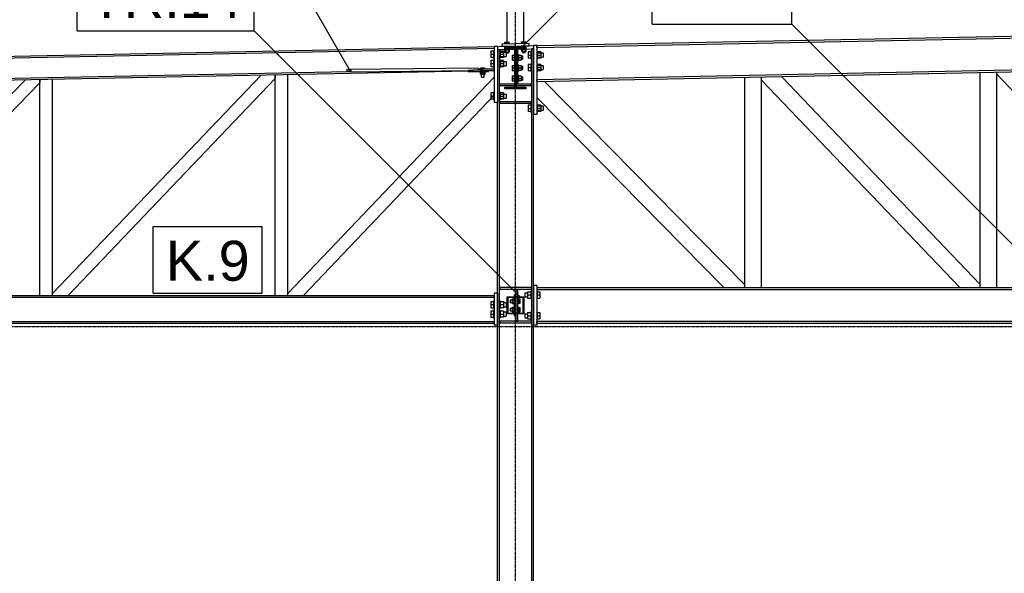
# Model space of a CAD drawing. Header units: millimetres. Extents: x 0 to 50000, y 0 to 29700.
# Tile 11 of 27: x 9253 to 13960, y 18230 to 20875. Entities that reach past the tile are written whole.
import ezdxf

# ---------------------------------------------------------------- set-up
doc = ezdxf.new("R2010")
doc.units = ezdxf.units.MM
doc.linetypes.add('DXK_LINE_DOT3', pattern=[5.9187, 2.979, -0.9799, 0.9799, -0.9799])
for name, color, linetype in [('TS_INNE_OBIEKTY', 7, 'Continuous'), ('TS_LINIE_WIDOCZNE', 7, 'Continuous'), ('TS_OPISY', 7, 'Continuous'), ('TS_OPISY_LINIE', 7, 'Continuous'), ('TS_OPISY_RAMKA', 7, 'Continuous'), ('TS_WYPELNIENIE', 7, 'Continuous')]:
    doc.layers.add(name, color=color, linetype=linetype)
doc.styles.add('Arial', font='ARIAL.TTF', dxfattribs={"height": 0.2})

# ---------------------------------------------------------------- blocks, each defined once
blk = doc.blocks.new('Part-305655447-3089 - 2968')
at = {"layer": 'TS_LINIE_WIDOCZNE', "color": 1, "linetype": 'Continuous'}
for p, q in [((13844.6, 19595.6), (13844.6, 20622.7)), ((13924.6, 19595.6), (13924.6, 20624.3))]:
    blk.add_line(p, q, dxfattribs=at)
blk = doc.blocks.new('Part-305655447-3039 - 2968')
at = {"layer": 'TS_LINIE_WIDOCZNE', "color": 1, "linetype": 'Continuous'}
for p, q in [((11537.6, 20732.5), (11547.1, 20732.7)), ((11547.1, 16069.6), (11547.1, 20732.7)), ((11708.6, 20736), (11699.1, 20735.8)), ((11699.1, 20735.8), (11699.1, 16069.6)), ((11708.6, 16069.6), (11708.6, 20736)), ((11537.6, 16069.6), (11537.6, 20480))]:
    blk.add_line(p, q, dxfattribs=at)
blk = doc.blocks.new('Part-305655447-3087 - 2968')
at = {"layer": 'TS_LINIE_WIDOCZNE', "color": 1, "linetype": 'Continuous'}
for p, q in [((11724.6, 20751.3), (17289.6, 20862.6)), ((11724.6, 20741.8), (17289.6, 20853.1)), ((11724.6, 20741.8), (11724.6, 20751.3)), ((11724.6, 20589.8), (17289.6, 20701.1)), ((11724.6, 20580.3), (17289.6, 20691.6)), ((11724.6, 20580.3), (11724.6, 20589.8))]:
    blk.add_line(p, q, dxfattribs=at)
blk = doc.blocks.new('Part-305655447-3103 - 2968')
at = {"layer": 'TS_LINIE_WIDOCZNE', "color": 1, "linetype": 'Continuous'}
for p, q in [((12719.6, 19595.6), (12719.6, 20600.2)), ((12799.6, 19595.6), (12799.6, 20601.8))]:
    blk.add_line(p, q, dxfattribs=at)
blk = doc.blocks.new('Part-305655447-3084 - 2968')
at = {"layer": 'TS_LINIE_WIDOCZNE', "color": 1, "linetype": 'Continuous'}
for p, q in [((5183.6, 20620.3), (11521.6, 20747)), ((8305, 20674.7), (11521.6, 20739)), ((8257.8, 20567.7), (11398.9, 20630.6)), ((8257.8, 20575.7), (10824.1, 20627.1)), ((11521.4, 20641), (11521.6, 20641))]:
    blk.add_line(p, q, dxfattribs=at)
blk = doc.blocks.new('Part-305655447-3477 - 2968')
at = {"layer": 'TS_LINIE_WIDOCZNE', "color": 1, "linetype": 'Continuous'}
for p, q in [((11548.1, 20561.3), (11548.1, 20569.3)), ((11548.1, 20569.3), (11620.3, 20569.3)), ((11633.9, 20569.3), (11698.1, 20569.3)), ((11698.1, 20561.3), (11698.1, 20569.3)), ((11548.1, 20561.3), (11620.3, 20561.3)), ((11625.9, 20561.3), (11698.1, 20561.3))]:
    blk.add_line(p, q, dxfattribs=at)
blk = doc.blocks.new('Part-305655447-3086 - 2968')
at = {"layer": 'TS_LINIE_WIDOCZNE', "color": 1, "linetype": 'Continuous'}
for p, q in [((6048, 19549.1), (11521.6, 19549.1)), ((6052.1, 19557.6), (11521.6, 19557.6)), ((8657.7, 19433.1), (11521.6, 19433.1)), ((8687.5, 19424.6), (11521.6, 19424.6))]:
    blk.add_line(p, q, dxfattribs=at)
blk = doc.blocks.new('Bolt-305655447-3487 - 2968')
at = {"layer": 'TS_INNE_OBIEKTY', "color": 1, "linetype": 'Continuous'}
for p, q in [((11617.3, 20709.3), (11617.3, 20679.3)), ((11617.3, 20709.3), (11620.3, 20709.3)), ((11633.9, 20709.3), (11636.9, 20709.3)), ((11636.9, 20709.3), (11636.9, 20679.3)), ((11607.3, 20706.3), (11617.3, 20706.3)), ((11607.3, 20706.3), (11607.3, 20682.3)), ((11607.3, 20694.3), (11617.3, 20694.3)), ((11607.3, 20682.3), (11617.3, 20682.3)), ((11617.3, 20679.3), (11620.3, 20679.3)), ((11633.9, 20679.3), (11636.9, 20679.3)), ((11636.9, 20706.3), (11649.9, 20706.3)), ((11636.9, 20694.3), (11649.9, 20694.3)), ((11649.9, 20682.3), (11636.9, 20682.3)), ((11649.9, 20706.3), (11649.9, 20682.3)), ((11649.9, 20702.3), (11657.3, 20702.3)), ((11649.9, 20686.3), (11657.3, 20686.3)), ((11657.3, 20702.3), (11657.3, 20686.3)), ((11607.3, 20656.3), (11617.3, 20656.3)), ((11607.3, 20656.3), (11607.3, 20632.3)), ((11607.3, 20644.3), (11617.3, 20644.3)), ((11607.3, 20632.3), (11617.3, 20632.3)), ((11617.3, 20659.3), (11617.3, 20629.3)), ((11617.3, 20659.3), (11620.3, 20659.3)), ((11617.3, 20629.3), (11620.3, 20629.3)), ((11633.9, 20659.3), (11636.9, 20659.3)), ((11633.9, 20629.3), (11636.9, 20629.3)), ((11636.9, 20659.3), (11636.9, 20629.3)), ((11636.9, 20656.3), (11649.9, 20656.3)), ((11636.9, 20644.3), (11649.9, 20644.3)), ((11649.9, 20632.3), (11636.9, 20632.3)), ((11649.9, 20656.3), (11649.9, 20632.3)), ((11649.9, 20652.3), (11657.3, 20652.3)), ((11649.9, 20636.3), (11657.3, 20636.3)), ((11657.3, 20652.3), (11657.3, 20636.3)), ((11607.3, 20606.3), (11617.3, 20606.3)), ((11607.3, 20606.3), (11607.3, 20582.3)), ((11607.3, 20594.3), (11617.3, 20594.3)), ((11607.3, 20582.3), (11617.3, 20582.3)), ((11617.3, 20609.3), (11617.3, 20579.3)), ((11617.3, 20609.3), (11620.3, 20609.3)), ((11617.3, 20579.3), (11620.3, 20579.3)), ((11633.9, 20609.3), (11636.9, 20609.3)), ((11633.9, 20579.3), (11636.9, 20579.3)), ((11636.9, 20609.3), (11636.9, 20579.3)), ((11636.9, 20606.3), (11649.9, 20606.3)), ((11636.9, 20594.3), (11649.9, 20594.3)), ((11649.9, 20582.3), (11636.9, 20582.3)), ((11649.9, 20606.3), (11649.9, 20582.3)), ((11649.9, 20602.3), (11657.3, 20602.3)), ((11649.9, 20586.3), (11657.3, 20586.3)), ((11657.3, 20602.3), (11657.3, 20586.3))]:
    blk.add_line(p, q, dxfattribs=at)
blk = doc.blocks.new('Part-305655447-3090 - 2968')
at = {"layer": 'TS_LINIE_WIDOCZNE', "color": 1, "linetype": 'Continuous'}
for p, q in [((12799.6, 20586.7), (12799.6, 20601.8)), ((13747.5, 19595.6), (12799.6, 20586.7)), ((13844.6, 19609.8), (12894.1, 20603.7)), ((13844.6, 19595.6), (13844.6, 19609.8))]:
    blk.add_line(p, q, dxfattribs=at)
blk = doc.blocks.new('Part-305655447-3091 - 2968')
at = {"layer": 'TS_LINIE_WIDOCZNE', "color": 1, "linetype": 'Continuous'}
for p, q in [((14881.4, 19595.6), (13924.6, 20615.2)), ((14977.4, 19595.6), (14010.4, 20626))]:
    blk.add_line(p, q, dxfattribs=at)
blk = doc.blocks.new('Bolt-305655447-3485 - 2968')
at = {"layer": 'TS_INNE_OBIEKTY', "color": 1, "linetype": 'Continuous'}
for p, q in [((11595.1, 20761.2), (11571.1, 20760.7)), ((11571.1, 20758.2), (11571.1, 20760.7)), ((11572.5, 20768.2), (11593.3, 20768.7)), ((11572.7, 20760.7), (11572.5, 20768.2)), ((11577.9, 20760.9), (11577.7, 20768.4)), ((11588.3, 20761.1), (11588.1, 20768.6)), ((11593.4, 20761.2), (11593.3, 20768.7)), ((11595.1, 20758.7), (11595.1, 20761.2)), ((11675, 20762.8), (11651, 20762.3)), ((11651.1, 20759.8), (11651, 20762.3)), ((11652.5, 20769.9), (11673.3, 20770.3)), ((11652.7, 20762.4), (11652.5, 20769.9)), ((11657.8, 20762.5), (11657.7, 20770)), ((11668.2, 20762.7), (11668.1, 20770.2)), ((11673.4, 20762.8), (11673.3, 20770.3)), ((11675.1, 20760.3), (11675, 20762.8)), ((11571.7, 20730.7), (11571.6, 20733.2)), ((11595.7, 20731.2), (11571.7, 20730.7)), ((11572.9, 20720.7), (11572.7, 20730.7)), ((11572.9, 20720.7), (11594.8, 20721.2)), ((11578, 20715.8), (11577.9, 20720.8)), ((11578, 20715.8), (11578.8, 20715.9)), ((11578.4, 20720.9), (11578.2, 20730.9)), ((11578.8, 20715.9), (11590, 20716.1)), ((11589.3, 20721.1), (11589.1, 20731.1)), ((11590, 20716.1), (11589.9, 20721.1)), ((11594.8, 20721.2), (11594.6, 20731.2)), ((11595.7, 20731.2), (11595.6, 20733.7)), ((11651.6, 20732.3), (11651.6, 20734.8)), ((11675.6, 20732.8), (11651.6, 20732.3)), ((11652.9, 20722.4), (11652.7, 20732.3)), ((11652.9, 20722.4), (11674.8, 20722.8)), ((11657.9, 20717.5), (11657.8, 20722.5)), ((11657.9, 20717.5), (11658.8, 20717.5)), ((11658.4, 20722.5), (11658.2, 20732.5)), ((11658.8, 20717.5), (11669.9, 20717.7)), ((11669.3, 20722.7), (11669.1, 20732.7)), ((11669.9, 20717.7), (11669.8, 20722.7)), ((11674.8, 20722.8), (11674.6, 20732.8)), ((11675.6, 20732.8), (11675.6, 20735.3))]:
    blk.add_line(p, q, dxfattribs=at)
blk = doc.blocks.new('Part-305655447-3104 - 2968')
at = {"layer": 'TS_LINIE_WIDOCZNE', "color": 1, "linetype": 'Continuous'}
for p, q in [((12719.6, 19607.7), (11760.8, 20581)), ((12619.2, 19595.6), (11724.6, 20503.7)), ((12719.6, 19595.6), (12719.6, 19607.7))]:
    blk.add_line(p, q, dxfattribs=at)
blk = doc.blocks.new('Part-305655447-3115 - 2968')
at = {"layer": 'TS_LINIE_WIDOCZNE', "color": 1, "linetype": 'Continuous'}
for p, q in [((10475, 19557.6), (10475, 20612.1)), ((10535, 19557.6), (10535, 20613.3))]:
    blk.add_line(p, q, dxfattribs=at)
blk = doc.blocks.new('Part-305655447-3116 - 2968')
at = {"layer": 'TS_LINIE_WIDOCZNE', "color": 1, "linetype": 'Continuous'}
for p, q in [((9350, 19557.6), (9350, 20589.6)), ((9410, 19557.6), (9410, 20590.8))]:
    blk.add_line(p, q, dxfattribs=at)
blk = doc.blocks.new('Bolt-305655447-3873 - 2968')
at = {"layer": 'TS_INNE_OBIEKTY', "color": 1, "linetype": 'Continuous'}
for p, q in [((11696.1, 19578.6), (11696.1, 19541.6)), ((11696.1, 19578.6), (11699.1, 19578.6)), ((11724.6, 19578.6), (11727.6, 19578.6)), ((11727.6, 19578.6), (11727.6, 19541.6)), ((11667.6, 19570.1), (11667.6, 19550.1)), ((11667.6, 19570.1), (11680.1, 19570.1)), ((11667.6, 19550.1), (11680.1, 19550.1)), ((11680.1, 19575.1), (11680.1, 19545.1)), ((11680.1, 19575.1), (11696.1, 19575.1)), ((11680.1, 19560.1), (11696.1, 19560.1)), ((11680.1, 19545.1), (11696.1, 19545.1)), ((11696.1, 19541.6), (11699.1, 19541.6)), ((11724.6, 19541.6), (11727.6, 19541.6)), ((11727.6, 19575.1), (11740.1, 19575.1)), ((11727.6, 19560.1), (11740.1, 19560.1)), ((11727.6, 19545.1), (11740.1, 19545.1)), ((11740.1, 19575.1), (11740.1, 19545.1)), ((11667.6, 19470.1), (11667.6, 19450.1)), ((11667.6, 19470.1), (11680.1, 19470.1)), ((11667.6, 19450.1), (11680.1, 19450.1)), ((11680.1, 19475.1), (11680.1, 19445.1)), ((11680.1, 19475.1), (11696.1, 19475.1)), ((11680.1, 19460.1), (11696.1, 19460.1)), ((11680.1, 19445.1), (11696.1, 19445.1)), ((11696.1, 19478.6), (11696.1, 19441.6)), ((11696.1, 19478.6), (11699.1, 19478.6)), ((11696.1, 19441.6), (11699.1, 19441.6)), ((11724.6, 19478.6), (11727.6, 19478.6)), ((11724.6, 19441.6), (11727.6, 19441.6)), ((11727.6, 19478.6), (11727.6, 19441.6)), ((11727.6, 19475.1), (11740.1, 19475.1)), ((11727.6, 19460.1), (11740.1, 19460.1)), ((11727.6, 19445.1), (11740.1, 19445.1)), ((11740.1, 19475.1), (11740.1, 19445.1))]:
    blk.add_line(p, q, dxfattribs=at)
blk = doc.blocks.new('Part-305655447-3877 - 2968')
at = {"layer": 'TS_LINIE_WIDOCZNE', "color": 1, "linetype": 'Continuous'}
for p, q in [((11698.1, 19434.6), (11548.1, 19434.6)), ((11548.1, 19434.6), (11548.1, 19424.6)), ((11698.1, 19424.6), (11548.1, 19424.6)), ((11698.1, 19434.6), (11698.1, 19424.6))]:
    blk.add_line(p, q, dxfattribs=at)
blk = doc.blocks.new('Part-305655447-3188 - 2968')
at = {"layer": 'TS_WYPELNIENIE', "linetype": 'Continuous'}
h = blk.add_hatch(dxfattribs=at)
h.set_pattern_fill('', color=256, scale=70, style=0, pattern_type=0)
h.set_pattern_definition([(45, (11583.1, 19550.06), (-157.15, 157.15), [])])
h.paths.add_polyline_path([(11663.1, 19550.1), (11583.1, 19550.1), (11583.1, 19470.1), (11663.1, 19470.1)])
h.paths.add_polyline_path([(11586.1, 19473.1), (11586.1, 19547.1), (11660.1, 19547.1), (11660.1, 19473.1)])
at = {"layer": 'TS_INNE_OBIEKTY', "color": 1, "linetype": 'Continuous'}
for p, q in [((11583.1, 19470.1), (11583.1, 19550.1)), ((11583.1, 19550.1), (11663.1, 19550.1)), ((11586.1, 19547.1), (11586.1, 19473.1)), ((11660.1, 19547.1), (11586.1, 19547.1)), ((11660.1, 19473.1), (11660.1, 19547.1)), ((11663.1, 19550.1), (11663.1, 19470.1)), ((11663.1, 19470.1), (11583.1, 19470.1)), ((11586.1, 19473.1), (11660.1, 19473.1))]:
    blk.add_line(p, q, dxfattribs=at)
blk = doc.blocks.new('Part-305655447-3189 - 2968')
at = {"layer": 'TS_WYPELNIENIE', "linetype": 'Continuous'}
h = blk.add_hatch(dxfattribs=at)
h.set_pattern_fill('', color=256, scale=70, style=0, pattern_type=0)
h.set_pattern_definition([(45, (11573.1, 20744.26), (-157.15, 157.15), [])])
h.paths.add_polyline_path([(11673.1, 20744.3), (11573.1, 20744.3), (11573.1, 20735.8), (11620.3, 20735.8), (11620.3, 20552.8), (11573.1, 20552.8), (11573.1, 20544.3), (11673.1, 20544.3), (11673.1, 20552.8), (11625.9, 20552.8), (11625.9, 20735.8), (11673.1, 20735.8)])
at = {"layer": 'TS_INNE_OBIEKTY', "color": 1, "linetype": 'Continuous'}
for p, q in [((11573.1, 20735.8), (11573.1, 20744.3)), ((11573.1, 20744.3), (11673.1, 20744.3)), ((11620.3, 20735.8), (11573.1, 20735.8)), ((11620.3, 20552.8), (11620.3, 20735.8)), ((11673.1, 20735.8), (11625.9, 20735.8)), ((11625.9, 20735.8), (11625.9, 20552.8)), ((11673.1, 20744.3), (11673.1, 20735.8)), ((11573.1, 20544.3), (11573.1, 20552.8)), ((11573.1, 20552.8), (11620.3, 20552.8)), ((11673.1, 20544.3), (11573.1, 20544.3)), ((11625.9, 20552.8), (11673.1, 20552.8)), ((11673.1, 20552.8), (11673.1, 20544.3))]:
    blk.add_line(p, q, dxfattribs=at)
blk = doc.blocks.new('Bolt-305655447-3450 - 2968')
at = {"layer": 'TS_INNE_OBIEKTY', "color": 1, "linetype": 'Continuous'}
for p, q in [((11597.6, 19536.1), (11597.6, 19535.3)), ((11597.6, 19536.1), (11606.6, 19536.1)), ((11597.6, 19535.3), (11597.6, 19524.9)), ((11606.6, 19541), (11606.6, 19519.1)), ((11606.6, 19541), (11616.6, 19541)), ((11606.6, 19535.5), (11616.6, 19535.5)), ((11616.6, 19542.1), (11616.6, 19518.1)), ((11616.6, 19542.1), (11619.1, 19542.1)), ((11635.1, 19542.1), (11637.6, 19542.1)), ((11637.6, 19542.1), (11637.6, 19518.1)), ((11637.6, 19540.5), (11645.1, 19540.5)), ((11637.6, 19535.3), (11645.1, 19535.3)), ((11645.1, 19519.7), (11645.1, 19540.5)), ((11597.6, 19524.1), (11597.6, 19524.9)), ((11597.6, 19524.1), (11606.6, 19524.1)), ((11597.6, 19496.1), (11597.6, 19495.3)), ((11597.6, 19496.1), (11606.6, 19496.1)), ((11597.6, 19495.3), (11597.6, 19484.9)), ((11597.6, 19484.1), (11597.6, 19484.9)), ((11606.6, 19524.6), (11616.6, 19524.6)), ((11606.6, 19519.1), (11616.6, 19519.1)), ((11606.6, 19501), (11606.6, 19479.1)), ((11606.6, 19501), (11616.6, 19501)), ((11606.6, 19495.5), (11616.6, 19495.5)), ((11606.6, 19484.6), (11616.6, 19484.6)), ((11616.6, 19518.1), (11619.1, 19518.1)), ((11616.6, 19502.1), (11616.6, 19478.1)), ((11616.6, 19502.1), (11619.1, 19502.1)), ((11635.1, 19518.1), (11637.6, 19518.1)), ((11635.1, 19502.1), (11637.6, 19502.1)), ((11637.6, 19524.9), (11645.1, 19524.9)), ((11637.6, 19519.7), (11645.1, 19519.7)), ((11637.6, 19502.1), (11637.6, 19478.1)), ((11637.6, 19500.5), (11645.1, 19500.5)), ((11637.6, 19495.3), (11645.1, 19495.3)), ((11637.6, 19484.9), (11645.1, 19484.9)), ((11645.1, 19479.7), (11645.1, 19500.5)), ((11597.6, 19484.1), (11606.6, 19484.1)), ((11606.6, 19479.1), (11616.6, 19479.1)), ((11616.6, 19478.1), (11619.1, 19478.1)), ((11635.1, 19478.1), (11637.6, 19478.1)), ((11637.6, 19479.7), (11645.1, 19479.7))]:
    blk.add_line(p, q, dxfattribs=at)
blk = doc.blocks.new('Part-305655447-3448 - 2968')
at = {"layer": 'TS_LINIE_WIDOCZNE', "color": 1, "linetype": 'Continuous'}
for p, q in [((11627.1, 19560.1), (11627.1, 19585.1)), ((11627.1, 19585.1), (11635.1, 19585.1)), ((11635.1, 19550.1), (11635.1, 19585.1)), ((11635.1, 19473.1), (11635.1, 19547.1)), ((11627.1, 19435.1), (11627.1, 19460.1)), ((11635.1, 19435.1), (11635.1, 19470.1)), ((11627.1, 19435.1), (11635.1, 19435.1))]:
    blk.add_line(p, q, dxfattribs=at)
blk = doc.blocks.new('Part-305655447-3304 - 2968')
at = {"layer": 'TS_LINIE_WIDOCZNE', "color": 1, "linetype": 'Continuous'}
for p, q in [((9410, 19565.9), (10407.3, 20610.7)), ((10475, 20594.8), (9485, 19557.6)), ((10475, 20612.1), (10475, 20594.8)), ((9410, 19557.6), (9410, 19565.9))]:
    blk.add_line(p, q, dxfattribs=at)
blk = doc.blocks.new('Part-305655447-3305 - 2968')
at = {"layer": 'TS_LINIE_WIDOCZNE', "color": 1, "linetype": 'Continuous'}
for p, q in [((8285, 19564.9), (9280.8, 20588.2)), ((9350, 20573.3), (8361.6, 19557.6)), ((9350, 20589.6), (9350, 20573.3)), ((8285, 19557.6), (8285, 19564.9))]:
    blk.add_line(p, q, dxfattribs=at)
blk = doc.blocks.new('Part-305655447-3306 - 2968')
at = {"layer": 'TS_LINIE_WIDOCZNE', "color": 1, "linetype": 'Continuous'}
for p, q in [((10535, 19566), (11521.6, 20600.8)), ((10609.9, 19557.6), (11521.6, 20513.8)), ((10535, 19557.6), (10535, 19566))]:
    blk.add_line(p, q, dxfattribs=at)
blk = doc.blocks.new('Part-305655447-3430 - 2968')
at = {"layer": 'TS_LINIE_WIDOCZNE', "color": 1, "linetype": 'Continuous'}
for p, q in [((11724.6, 20751.3), (11708.6, 20751.3)), ((11708.6, 20751.3), (11708.6, 20421.3)), ((11724.6, 20751.3), (11724.6, 20421.3)), ((11724.6, 20421.3), (11708.6, 20421.3))]:
    blk.add_line(p, q, dxfattribs=at)
blk = doc.blocks.new('Bolt-305655447-3438 - 2968')
at = {"layer": 'TS_INNE_OBIEKTY', "color": 1, "linetype": 'Continuous'}
for p, q in [((11518.6, 19532.1), (11518.6, 19495.1)), ((11518.6, 19532.1), (11521.6, 19532.1)), ((11547.1, 19532.1), (11550.1, 19532.1)), ((11550.1, 19532.1), (11550.1, 19495.1)), ((11506.1, 19528.6), (11518.6, 19528.6)), ((11506.1, 19528.6), (11506.1, 19498.6)), ((11506.1, 19513.6), (11518.6, 19513.6)), ((11506.1, 19498.6), (11518.6, 19498.6)), ((11518.6, 19495.1), (11521.6, 19495.1)), ((11518.6, 19487.1), (11518.6, 19450.1)), ((11518.6, 19487.1), (11521.6, 19487.1)), ((11547.1, 19495.1), (11550.1, 19495.1)), ((11547.1, 19487.1), (11550.1, 19487.1)), ((11550.1, 19528.6), (11566.1, 19528.6)), ((11550.1, 19513.6), (11566.1, 19513.6)), ((11566.1, 19498.6), (11550.1, 19498.6)), ((11550.1, 19487.1), (11550.1, 19450.1)), ((11566.1, 19528.6), (11566.1, 19498.6)), ((11566.1, 19523.6), (11578.6, 19523.6)), ((11566.1, 19503.6), (11578.6, 19503.6)), ((11578.6, 19523.6), (11578.6, 19503.6)), ((11506.1, 19483.6), (11518.6, 19483.6)), ((11506.1, 19483.6), (11506.1, 19453.6)), ((11506.1, 19468.6), (11518.6, 19468.6)), ((11506.1, 19453.6), (11518.6, 19453.6)), ((11518.6, 19450.1), (11521.6, 19450.1)), ((11547.1, 19450.1), (11550.1, 19450.1)), ((11550.1, 19483.6), (11566.1, 19483.6)), ((11550.1, 19468.6), (11566.1, 19468.6)), ((11566.1, 19453.6), (11550.1, 19453.6)), ((11566.1, 19483.6), (11566.1, 19453.6)), ((11566.1, 19478.6), (11578.6, 19478.6)), ((11566.1, 19458.6), (11578.6, 19458.6)), ((11578.6, 19478.6), (11578.6, 19458.6))]:
    blk.add_line(p, q, dxfattribs=at)
blk = doc.blocks.new('Part-305655447-3317 - 2968')
at = {"layer": 'TS_WYPELNIENIE', "linetype": 'Continuous'}
h = blk.add_hatch(dxfattribs=at)
h.set_pattern_fill('', color=256, scale=70, style=0, pattern_type=0)
h.set_pattern_definition([(45, (10833.74, 20636.72), (-157.15, 157.15), [])])
h.paths.add_polyline_path([(10836.7, 20632.5), (10833.7, 20636.7), (10826.7, 20638.4), (10819.8, 20636.5), (10817, 20632.2), (10820, 20628), (10827, 20626.4), (10833.9, 20628.2)])
at = {"layer": 'TS_INNE_OBIEKTY', "color": 1, "linetype": 'Continuous'}
for p, q in [((10817, 20632.2), (10819.8, 20636.5)), ((10820, 20628), (10817, 20632.2)), ((10819.8, 20636.5), (10826.7, 20638.4)), ((10827, 20626.4), (10820, 20628)), ((10826.7, 20638.4), (10833.7, 20636.7)), ((10833.9, 20628.2), (10827, 20626.4)), ((10833.7, 20636.7), (10836.7, 20632.5)), ((10836.7, 20632.5), (10833.9, 20628.2))]:
    blk.add_line(p, q, dxfattribs=at)
at = {"layer": 'TS_LINIE_WIDOCZNE', "color": 1, "linetype": 'Continuous'}
for p, q in [((10826.7, 20638.4), (11442.6, 20645.4)), ((10827, 20626.4), (11417.2, 20633.1)), ((11445.2, 20643.7), (11442.6, 20645.4)), ((11442.9, 20633.5), (11445.3, 20635.2)), ((11446.3, 20639.5), (11445.2, 20643.7)), ((11445.3, 20635.2), (11446.3, 20639.5))]:
    blk.add_line(p, q, dxfattribs=at)
blk = doc.blocks.new('Part-305655447-3440 - 2968')
at = {"layer": 'TS_LINIE_WIDOCZNE', "color": 1, "linetype": 'Continuous'}
for p, q in [((11537.6, 20747), (11521.6, 20747)), ((11521.6, 20747), (11521.6, 20480)), ((11537.6, 20747), (11537.6, 20480)), ((11537.6, 20480), (11521.6, 20480))]:
    blk.add_line(p, q, dxfattribs=at)
blk = doc.blocks.new('Part-305655447-3383 - 2968')
at = {"layer": 'TS_LINIE_WIDOCZNE', "color": 1, "linetype": 'Continuous'}
for p, q in [((11583.1, 20758.5), (11583.1, 21399.6)), ((11663.1, 20760.1), (11663.1, 21399.6))]:
    blk.add_line(p, q, dxfattribs=at)
blk = doc.blocks.new('Bolt-305655447-3433 - 2968')
at = {"layer": 'TS_INNE_OBIEKTY', "color": 1, "linetype": 'Continuous'}
for p, q in [((11696.1, 20721.3), (11683.6, 20721.3)), ((11683.6, 20721.3), (11683.6, 20691.3)), ((11696.1, 20724.8), (11696.1, 20687.8)), ((11696.1, 20724.8), (11699.1, 20724.8)), ((11696.1, 20716.3), (11699.1, 20716.3)), ((11724.6, 20724.8), (11727.6, 20724.8)), ((11724.6, 20716.3), (11756.1, 20716.3)), ((11727.6, 20724.8), (11727.6, 20687.8)), ((11743.6, 20721.3), (11727.6, 20721.3)), ((11743.6, 20721.3), (11743.6, 20691.3)), ((11756.1, 20716.3), (11756.1, 20696.3)), ((11683.6, 20706.3), (11696.1, 20706.3)), ((11696.1, 20691.3), (11683.6, 20691.3)), ((11696.1, 20661.3), (11683.6, 20661.3)), ((11683.6, 20661.3), (11683.6, 20631.3)), ((11696.1, 20696.3), (11699.1, 20696.3)), ((11696.1, 20687.8), (11699.1, 20687.8)), ((11696.1, 20664.8), (11696.1, 20627.8)), ((11696.1, 20664.8), (11699.1, 20664.8)), ((11724.6, 20696.3), (11756.1, 20696.3)), ((11724.6, 20687.8), (11727.6, 20687.8)), ((11724.6, 20664.8), (11727.6, 20664.8)), ((11727.6, 20706.3), (11743.6, 20706.3)), ((11743.6, 20691.3), (11727.6, 20691.3)), ((11727.6, 20664.8), (11727.6, 20627.8)), ((11743.6, 20661.3), (11727.6, 20661.3)), ((11743.6, 20661.3), (11743.6, 20631.3)), ((11683.6, 20646.3), (11696.1, 20646.3)), ((11696.1, 20631.3), (11683.6, 20631.3)), ((11696.1, 20656.3), (11699.1, 20656.3)), ((11696.1, 20636.3), (11699.1, 20636.3)), ((11696.1, 20627.8), (11699.1, 20627.8)), ((11724.6, 20656.3), (11756.1, 20656.3)), ((11724.6, 20636.3), (11756.1, 20636.3)), ((11724.6, 20627.8), (11727.6, 20627.8)), ((11727.6, 20646.3), (11743.6, 20646.3)), ((11743.6, 20631.3), (11727.6, 20631.3)), ((11756.1, 20656.3), (11756.1, 20636.3)), ((11696.1, 20466.3), (11683.6, 20466.3)), ((11683.6, 20466.3), (11683.6, 20436.3)), ((11683.6, 20451.3), (11696.1, 20451.3)), ((11696.1, 20436.3), (11683.6, 20436.3)), ((11696.1, 20469.8), (11696.1, 20432.8)), ((11699.1, 20469.8), (11696.1, 20469.8)), ((11696.1, 20461.3), (11699.1, 20461.3)), ((11696.1, 20441.3), (11699.1, 20441.3)), ((11696.1, 20432.8), (11699.1, 20432.8)), ((11727.6, 20469.8), (11724.6, 20469.8)), ((11756.1, 20461.3), (11724.6, 20461.3)), ((11756.1, 20441.3), (11724.6, 20441.3)), ((11727.6, 20432.8), (11724.6, 20432.8)), ((11727.6, 20469.8), (11727.6, 20432.8)), ((11743.6, 20466.3), (11727.6, 20466.3)), ((11743.6, 20451.3), (11727.6, 20451.3)), ((11743.6, 20436.3), (11727.6, 20436.3)), ((11743.6, 20466.3), (11743.6, 20436.3)), ((11756.1, 20461.3), (11756.1, 20441.3))]:
    blk.add_line(p, q, dxfattribs=at)
blk = doc.blocks.new('Part-305655447-3435 - 2968')
at = {"layer": 'TS_LINIE_WIDOCZNE', "color": 1, "linetype": 'Continuous'}
for p, q in [((11537.6, 19567.6), (11521.6, 19567.6)), ((11521.6, 19567.6), (11521.6, 19414.6)), ((11537.6, 19567.6), (11537.6, 19414.6)), ((11537.6, 19414.6), (11521.6, 19414.6))]:
    blk.add_line(p, q, dxfattribs=at)
blk = doc.blocks.new('Bolt-305655447-3443 - 2968')
at = {"layer": 'TS_INNE_OBIEKTY', "color": 1, "linetype": 'Continuous'}
for p, q in [((11518.6, 20725), (11506.1, 20725)), ((11506.1, 20725), (11506.1, 20695)), ((11506.1, 20710), (11518.6, 20710)), ((11518.6, 20728.5), (11518.6, 20691.5)), ((11518.6, 20728.5), (11521.6, 20728.5)), ((11518.6, 20720), (11521.6, 20720)), ((11547.1, 20728.5), (11550.1, 20728.5)), ((11547.1, 20720), (11578.6, 20720)), ((11550.1, 20728.5), (11550.1, 20691.5)), ((11566.1, 20725), (11550.1, 20725)), ((11550.1, 20710), (11566.1, 20710)), ((11566.1, 20725), (11566.1, 20695)), ((11578.6, 20720), (11578.6, 20700)), ((11518.6, 20695), (11506.1, 20695)), ((11518.6, 20680), (11506.1, 20680)), ((11506.1, 20680), (11506.1, 20650)), ((11506.1, 20665), (11518.6, 20665)), ((11518.6, 20700), (11521.6, 20700)), ((11518.6, 20691.5), (11521.6, 20691.5)), ((11518.6, 20683.5), (11518.6, 20646.5)), ((11518.6, 20683.5), (11521.6, 20683.5)), ((11518.6, 20675), (11521.6, 20675)), ((11547.1, 20700), (11578.6, 20700)), ((11547.1, 20691.5), (11550.1, 20691.5)), ((11547.1, 20683.5), (11550.1, 20683.5)), ((11547.1, 20675), (11578.6, 20675)), ((11566.1, 20695), (11550.1, 20695)), ((11550.1, 20683.5), (11550.1, 20646.5)), ((11566.1, 20680), (11550.1, 20680)), ((11550.1, 20665), (11566.1, 20665)), ((11566.1, 20680), (11566.1, 20650)), ((11578.6, 20675), (11578.6, 20655)), ((11518.6, 20650), (11506.1, 20650)), ((11518.6, 20655), (11521.6, 20655)), ((11518.6, 20646.5), (11521.6, 20646.5)), ((11547.1, 20655), (11578.6, 20655)), ((11547.1, 20646.5), (11550.1, 20646.5)), ((11566.1, 20650), (11550.1, 20650)), ((11518.6, 20525), (11506.1, 20525)), ((11506.1, 20525), (11506.1, 20495)), ((11518.6, 20528.5), (11518.6, 20491.5)), ((11518.6, 20528.5), (11521.6, 20528.5)), ((11518.6, 20520), (11521.6, 20520)), ((11550.1, 20528.5), (11547.1, 20528.5)), ((11547.1, 20520), (11578.6, 20520)), ((11550.1, 20528.5), (11550.1, 20491.5)), ((11566.1, 20525), (11550.1, 20525)), ((11566.1, 20525), (11566.1, 20495)), ((11578.6, 20520), (11578.6, 20500)), ((11518.6, 20510), (11506.1, 20510)), ((11518.6, 20495), (11506.1, 20495)), ((11521.6, 20500), (11518.6, 20500)), ((11521.6, 20491.5), (11518.6, 20491.5)), ((11547.1, 20500), (11578.6, 20500)), ((11547.1, 20491.5), (11550.1, 20491.5)), ((11550.1, 20510), (11566.1, 20510)), ((11566.1, 20495), (11550.1, 20495))]:
    blk.add_line(p, q, dxfattribs=at)
blk = doc.blocks.new('Part-305655447-3445 - 2968')
at = {"layer": 'TS_LINIE_WIDOCZNE', "color": 1, "linetype": 'Continuous'}
for p, q in [((11537.3, 20747.5), (11708.3, 20751)), ((11537.3, 20747), (11537.3, 20747.5)), ((11537.6, 20732.5), (11620.3, 20734.2)), ((11625.9, 20734.3), (11708.6, 20736)), ((11708.3, 20751), (11708.6, 20736))]:
    blk.add_line(p, q, dxfattribs=at)
blk = doc.blocks.new('Part-305655447-3449 - 2968')
at = {"layer": 'TS_LINIE_WIDOCZNE', "color": 1, "linetype": 'Continuous'}
for p, q in [((11619.1, 19550.1), (11619.1, 19560.1)), ((11627.1, 19560.1), (11619.1, 19560.1)), ((11619.1, 19473.1), (11619.1, 19547.1)), ((11627.1, 19550.1), (11627.1, 19560.1)), ((11627.1, 19473.1), (11627.1, 19547.1)), ((11619.1, 19460.1), (11619.1, 19470.1)), ((11619.1, 19460.1), (11627.1, 19460.1)), ((11627.1, 19460.1), (11627.1, 19470.1))]:
    blk.add_line(p, q, dxfattribs=at)
blk = doc.blocks.new('Part-305655447-3480 - 2968')
at = {"layer": 'TS_LINIE_WIDOCZNE', "color": 1, "linetype": 'Continuous'}
for p, q in [((11548.1, 20475.2), (11548.1, 20483.2)), ((11698.1, 20483.2), (11548.1, 20483.2)), ((11698.1, 20475.2), (11548.1, 20475.2)), ((11698.1, 20475.2), (11698.1, 20483.2))]:
    blk.add_line(p, q, dxfattribs=at)
blk = doc.blocks.new('Part-305655447-3482 - 2968')
at = {"layer": 'TS_LINIE_WIDOCZNE', "color": 1, "linetype": 'Continuous'}
for p, q in [((11688.1, 20760.6), (11558.1, 20758)), ((11558.1, 20758), (11558.3, 20748)), ((11688.3, 20750.6), (11688.1, 20760.6)), ((11558.3, 20748), (11688.3, 20750.6))]:
    blk.add_line(p, q, dxfattribs=at)
blk = doc.blocks.new('Part-305655447-3486 - 2968')
at = {"layer": 'TS_LINIE_WIDOCZNE', "color": 1, "linetype": 'Continuous'}
for p, q in [((11633.9, 20734.4), (11625.9, 20734.4)), ((11625.9, 20724.3), (11633.9, 20724.3)), ((11633.9, 20719.3), (11625.9, 20719.3)), ((11633.9, 20720.2), (11633.9, 20734.4)), ((11633.9, 20719.5), (11633.9, 20720.2)), ((11633.9, 20719.3), (11633.9, 20719.5)), ((11633.9, 20569.3), (11633.9, 20719.3)), ((11625.9, 20569.3), (11633.9, 20569.3))]:
    blk.add_line(p, q, dxfattribs=at)
blk = doc.blocks.new('Part-305655447-3800 - 2968')
at = {"layer": 'TS_LINIE_WIDOCZNE', "color": 1, "linetype": 'Continuous'}
for p, q in [((11446.3, 20639.5), (11521.4, 20641)), ((11461.6, 20633.7), (11461.5, 20639.8)), ((11466.9, 20631.9), (11521.6, 20633)), ((11521.6, 20633), (11521.4, 20641))]:
    blk.add_line(p, q, dxfattribs=at)
blk = doc.blocks.new('Part-305655447-3809 - 2968')
at = {"layer": 'TS_LINIE_WIDOCZNE', "color": 1, "linetype": 'Continuous'}
for p, q in [((11398, 20626.6), (11398, 20630.5)), ((11398, 20626.6), (11398.9, 20626.6)), ((11399.4, 20626.6), (11467.4, 20627.5)), ((11467.4, 20627.5), (11488.3, 20627.9)), ((11467.4, 20627.5), (11467.4, 20627.8)), ((11488.3, 20628.1), (11488.3, 20627.9)), ((11488.3, 20627.9), (11494.1, 20628)), ((11494.1, 20628), (11494, 20632.5))]:
    blk.add_line(p, q, dxfattribs=at)
blk = doc.blocks.new('Bolt-305655447-3810 - 2968')
at = {"layer": 'TS_INNE_OBIEKTY', "color": 1, "linetype": 'Continuous'}
for p, q in [((11455, 20625), (11454.9, 20627.3)), ((11455, 20625), (11455.3, 20625)), ((11455.3, 20625), (11458.7, 20625)), ((11456.1, 20615), (11456, 20625)), ((11456.1, 20615), (11459.5, 20615)), ((11458.7, 20625), (11464.2, 20625.1)), ((11459.5, 20615), (11459.4, 20625)), ((11459.5, 20615), (11470.2, 20615.1)), ((11461.2, 20601.1), (11461, 20615)), ((11464.2, 20625.1), (11470.4, 20625.1)), ((11470.2, 20615.1), (11470.1, 20625.1)), ((11470.2, 20615.1), (11477.6, 20615.3)), ((11470.4, 20625.1), (11475.6, 20625.2)), ((11472.9, 20601.2), (11472.7, 20615.2)), ((11475.6, 20625.2), (11478.4, 20625.3)), ((11477.6, 20615.3), (11477.4, 20625.3)), ((11478.4, 20625.3), (11478.4, 20627.7)), ((11461.3, 20601), (11463, 20601.1)), ((11463, 20601.1), (11465.8, 20601.1)), ((11465.8, 20601.1), (11468.9, 20601.1)), ((11468.9, 20601.1), (11471.5, 20601.2)), ((11471.5, 20601.2), (11472.9, 20601.2))]:
    blk.add_line(p, q, dxfattribs=at)
blk = doc.blocks.new('Part-305655447-3818 - 2968')
at = {"layer": 'TS_LINIE_WIDOCZNE', "color": 1, "linetype": 'Continuous'}
for p, q in [((11423.1, 20633.3), (11398.8, 20632.6)), ((11398.9, 20626.6), (11398.8, 20632.6)), ((11466.4, 20627.5), (11398.9, 20626.6)), ((11398.9, 20626.6), (11423.2, 20627.3)), ((11466.8, 20633.8), (11423.1, 20633.3)), ((11423.2, 20627.3), (11423.1, 20633.3)), ((11423.2, 20627.3), (11490.7, 20628.1)), ((11466.4, 20627.5), (11487.4, 20627.9)), ((11487.4, 20627.9), (11493.5, 20628)), ((11490.7, 20628.1), (11490.6, 20632.4)), ((11493.5, 20628), (11490.7, 20628.1)), ((11493.5, 20628), (11493.4, 20632.5))]:
    blk.add_line(p, q, dxfattribs=at)
blk = doc.blocks.new('Bolt-305655447-3819 - 2968')
at = {"layer": 'TS_INNE_OBIEKTY', "color": 1, "linetype": 'Continuous'}
for p, q in [((11456.9, 20627.5), (11454.7, 20627.5)), ((11454.7, 20625), (11454.7, 20627.5)), ((11454.7, 20625), (11457, 20625)), ((11455.9, 20615), (11455.8, 20625)), ((11455.9, 20615), (11462.4, 20615.1)), ((11462.2, 20643.6), (11456.1, 20643.5)), ((11456.1, 20639.7), (11456.1, 20643.5)), ((11461.8, 20627.6), (11456.9, 20627.5)), ((11457, 20625), (11461.8, 20625.1)), ((11459.6, 20627.5), (11459.6, 20627.7)), ((11459.6, 20627.5), (11459.6, 20627.7)), ((11460.3, 20615), (11460.8, 20615)), ((11461.1, 20601.1), (11460.8, 20615.1)), ((11467.9, 20627.7), (11461.8, 20627.6)), ((11461.8, 20625.1), (11468, 20625.2)), ((11472.5, 20643.7), (11462.2, 20643.6)), ((11462.3, 20639.8), (11462.2, 20643.6)), ((11462.4, 20615.1), (11462.2, 20625.1)), ((11462.4, 20615.1), (11473.3, 20615.2)), ((11473.7, 20627.7), (11467.9, 20627.7)), ((11468, 20625.2), (11473.7, 20625.2)), ((11476.7, 20643.8), (11472.5, 20643.7)), ((11472.6, 20640), (11472.5, 20643.7)), ((11473, 20601.2), (11472.8, 20615.2)), ((11472.8, 20615.2), (11473.3, 20615.2)), ((11473.3, 20615.2), (11473.1, 20625.2)), ((11473.3, 20615.2), (11477.7, 20615.3)), ((11473.6, 20627.7), (11473.6, 20627.9)), ((11473.6, 20627.7), (11473.6, 20627.9)), ((11477.6, 20627.8), (11473.7, 20627.7)), ((11473.7, 20625.2), (11477.6, 20625.3)), ((11476.8, 20640.1), (11476.7, 20643.8)), ((11478.6, 20627.8), (11477.6, 20627.8)), ((11477.6, 20625.3), (11478.6, 20625.3)), ((11477.7, 20615.3), (11477.6, 20625.3)), ((11478.6, 20625.3), (11478.6, 20627.8)), ((11461.1, 20601.1), (11462.2, 20601.1)), ((11462.2, 20601.1), (11464.6, 20601.1)), ((11464.6, 20601.1), (11467.7, 20601.1)), ((11467.7, 20601.1), (11470.6, 20601.2)), ((11470.6, 20601.2), (11472.5, 20601.2)), ((11472.5, 20601.2), (11473, 20601.2))]:
    blk.add_line(p, q, dxfattribs=at)
blk = doc.blocks.new('Part-305655447-3859 - 2968')
at = {"layer": 'TS_LINIE_WIDOCZNE', "color": 1, "linetype": 'Continuous'}
for p, q in [((11724.6, 19595.6), (11724.6, 19586.1)), ((11724.6, 19595.6), (17289.6, 19595.6)), ((11724.6, 19586.1), (17289.6, 19586.1)), ((11724.6, 19424.6), (11724.6, 19434.1)), ((11724.6, 19434.1), (17289.6, 19434.1)), ((11724.6, 19424.6), (17289.6, 19424.6))]:
    blk.add_line(p, q, dxfattribs=at)
blk = doc.blocks.new('Part-305655447-3870 - 2968')
at = {"layer": 'TS_LINIE_WIDOCZNE', "color": 1, "linetype": 'Continuous'}
for p, q in [((11724.6, 19605.6), (11708.6, 19605.6)), ((11708.6, 19605.6), (11708.6, 19414.6)), ((11724.6, 19605.6), (11724.6, 19414.6)), ((11724.6, 19414.6), (11708.6, 19414.6))]:
    blk.add_line(p, q, dxfattribs=at)
blk = doc.blocks.new('Part-305655447-3876 - 2968')
at = {"layer": 'TS_LINIE_WIDOCZNE', "color": 1, "linetype": 'Continuous'}
for p, q in [((11698.1, 19595.6), (11548.1, 19595.6)), ((11548.1, 19595.6), (11548.1, 19585.6)), ((11698.1, 19585.6), (11548.1, 19585.6)), ((11698.1, 19595.6), (11698.1, 19585.6))]:
    blk.add_line(p, q, dxfattribs=at)
blk = doc.blocks.new('GridLine-305655447-3936 - 2968')
at = {"layer": 'TS_INNE_OBIEKTY', "color": 4, "linetype": 'DXK_LINE_DOT3'}
blk.add_line((11623.1, 13659.6), (11623.1, 23199.6), dxfattribs=at)
blk = doc.blocks.new('GridLine-305655447-3943 - 2968')
at = {"layer": 'TS_INNE_OBIEKTY', "color": 4, "linetype": 'DXK_LINE_DOT3'}
blk.add_line((2322.7, 19409.6), (31425.1, 19409.6), dxfattribs=at)
blk = doc.blocks.new('Mark-305655447-5143 - 2968')
at = {"layer": 'TS_OPISY_LINIE', "linetype": 'Continuous'}
blk.add_line((10828.8, 20637.9), (10178.8, 21763.7), dxfattribs=at)
at = {"layer": 'TS_OPISY_RAMKA', "linetype": 'Continuous'}
for p, q in [((9525.4, 22083.7), (10178.8, 22083.7)), ((9525.4, 21763.7), (9525.4, 22083.7)), ((10178.8, 21763.7), (10178.8, 22083.7)), ((9525.4, 21763.7), (10178.8, 21763.7))]:
    blk.add_line(p, q, dxfattribs=at)
blk.add_wipeout([(10118.8, 21823.7), (10118.8, 22023.7), (9585.4, 22023.7), (9585.4, 21823.7)]).dxf.layer = 'TS_OPISY_LINIE'
blk.add_wipeout([(10118.8, 21823.7), (10118.8, 22023.7), (9585.4, 22023.7), (9585.4, 21823.7)]).dxf.layer = 'TS_OPISY_LINIE'
at = {"layer": 'TS_OPISY', "style": 'Arial'}
blk.add_text('T.19', height=191.02, dxfattribs=at).set_placement((9585.4, 21823.7))
blk = doc.blocks.new('Mark-305655447-5134 - 2968')
at = {"layer": 'TS_OPISY_LINIE', "linetype": 'Continuous'}
blk.add_line((11646.8, 19549.6), (10374, 20822.4), dxfattribs=at)
at = {"layer": 'TS_OPISY_RAMKA', "linetype": 'Continuous'}
for p, q in [((9528.1, 21142.4), (10374, 21142.4)), ((9528.1, 20822.4), (9528.1, 21142.4)), ((10374, 20822.4), (10374, 21142.4)), ((9528.1, 20822.4), (10374, 20822.4))]:
    blk.add_line(p, q, dxfattribs=at)
blk.add_wipeout([(10314, 20882.4), (10314, 21082.4), (9588.1, 21082.4), (9588.1, 20882.4)]).dxf.layer = 'TS_OPISY_LINIE'
blk.add_wipeout([(10314, 20882.4), (10314, 21082.4), (9588.1, 21082.4), (9588.1, 20882.4)]).dxf.layer = 'TS_OPISY_LINIE'
at = {"layer": 'TS_OPISY', "style": 'Arial'}
blk.add_text('TR.14', height=191.02, dxfattribs=at).set_placement((9588.1, 20882.4))
blk = doc.blocks.new('Mark-305655447-5135 - 2968')
at = {"layer": 'TS_OPISY_LINIE', "linetype": 'Continuous'}
blk.add_line((11652.8, 20743.8), (12289.2, 21380.2), dxfattribs=at)
at = {"layer": 'TS_OPISY_RAMKA', "linetype": 'Continuous'}
for p, q in [((12289.2, 21700.2), (13135.2, 21700.2)), ((12289.2, 21380.2), (12289.2, 21700.2)), ((13135.2, 21380.2), (13135.2, 21700.2)), ((12289.2, 21380.2), (13135.2, 21380.2))]:
    blk.add_line(p, q, dxfattribs=at)
blk.add_wipeout([(13075.2, 21440.2), (13075.2, 21640.2), (12349.2, 21640.2), (12349.2, 21440.2)]).dxf.layer = 'TS_OPISY_LINIE'
blk.add_wipeout([(13075.2, 21440.2), (13075.2, 21640.2), (12349.2, 21640.2), (12349.2, 21440.2)]).dxf.layer = 'TS_OPISY_LINIE'
at = {"layer": 'TS_OPISY', "style": 'Arial'}
blk.add_text('TR.13', height=191.02, dxfattribs=at).set_placement((12349.2, 21440.2))
blk = doc.blocks.new('Mark-305655447-5126 - 2968')
at = {"layer": 'TS_OPISY_RAMKA', "linetype": 'Continuous'}
for p, q in [((9892.1, 19887.6), (10412.1, 19887.6)), ((9892.1, 19567.6), (9892.1, 19887.6)), ((10412.1, 19567.6), (10412.1, 19887.6)), ((9892.1, 19567.6), (10412.1, 19567.6))]:
    blk.add_line(p, q, dxfattribs=at)
blk.add_wipeout([(10352.1, 19627.6), (10352.1, 19827.6), (9952.1, 19827.6), (9952.1, 19627.6)]).dxf.layer = 'TS_OPISY_LINIE'
blk.add_wipeout([(10352.1, 19627.6), (10352.1, 19827.6), (9952.1, 19827.6), (9952.1, 19627.6)]).dxf.layer = 'TS_OPISY_LINIE'
at = {"layer": 'TS_OPISY', "style": 'Arial'}
blk.add_text('K.9', height=191.02, dxfattribs=at).set_placement((9952.1, 19627.6))
blk = doc.blocks.new('Mark-305655447-5163 - 2968')
at = {"layer": 'TS_OPISY_LINIE', "linetype": 'Continuous'}
blk.add_line((14216.9, 19581.6), (12944.1, 20854.3), dxfattribs=at)
at = {"layer": 'TS_OPISY_RAMKA', "linetype": 'Continuous'}
for p, q in [((12275.9, 21174.3), (12944.1, 21174.3)), ((12275.9, 20854.3), (12275.9, 21174.3)), ((12944.1, 20854.3), (12944.1, 21174.3)), ((12275.9, 20854.3), (12944.1, 20854.3))]:
    blk.add_line(p, q, dxfattribs=at)
blk.add_wipeout([(12884.1, 20914.3), (12884.1, 21114.3), (12335.9, 21114.3), (12335.9, 20914.3)]).dxf.layer = 'TS_OPISY_LINIE'
blk.add_wipeout([(12884.1, 20914.3), (12884.1, 21114.3), (12335.9, 21114.3), (12335.9, 20914.3)]).dxf.layer = 'TS_OPISY_LINIE'
at = {"layer": 'TS_OPISY', "style": 'Arial'}
blk.add_text('B.14', height=191.02, dxfattribs=at).set_placement((12335.9, 20914.3))

msp = doc.modelspace()

# ---------------------------------------------------------------- block references
for name in ['GridLine-305655447-3936 - 2968', 'Part-305655447-3383 - 2968', 'Part-305655447-3087 - 2968', 'Part-305655447-3482 - 2968', 'Bolt-305655447-3485 - 2968', 'Part-305655447-3084 - 2968', 'Bolt-305655447-3443 - 2968', 'Part-305655447-3440 - 2968', 'Part-305655447-3445 - 2968', 'Part-305655447-3039 - 2968', 'Part-305655447-3189 - 2968', 'Bolt-305655447-3487 - 2968', 'Part-305655447-3486 - 2968', 'Bolt-305655447-3433 - 2968', 'Part-305655447-3430 - 2968', 'Part-305655447-3317 - 2968', 'Part-305655447-3809 - 2968', 'Part-305655447-3818 - 2968', 'Part-305655447-3800 - 2968', 'Bolt-305655447-3819 - 2968', 'Bolt-305655447-3810 - 2968', 'Part-305655447-3089 - 2968', 'Part-305655447-3091 - 2968', 'Part-305655447-3305 - 2968', 'Part-305655447-3116 - 2968', 'Part-305655447-3304 - 2968', 'Part-305655447-3115 - 2968', 'Part-305655447-3306 - 2968', 'Part-305655447-3477 - 2968', 'Part-305655447-3104 - 2968', 'Part-305655447-3103 - 2968', 'Part-305655447-3090 - 2968', 'Part-305655447-3480 - 2968', 'GridLine-305655447-3943 - 2968', 'Part-305655447-3876 - 2968', 'Part-305655447-3448 - 2968', 'Bolt-305655447-3873 - 2968', 'Part-305655447-3870 - 2968', 'Part-305655447-3859 - 2968', 'Part-305655447-3086 - 2968', 'Bolt-305655447-3438 - 2968', 'Part-305655447-3435 - 2968', 'Part-305655447-3188 - 2968', 'Bolt-305655447-3450 - 2968', 'Part-305655447-3449 - 2968', 'Part-305655447-3877 - 2968']:
    msp.add_blockref(name, (0, 0))

# ---------------------------------------------------------------- next in the draw order: block references
msp.add_blockref('Mark-305655447-5143 - 2968', (0, 0))

# ---------------------------------------------------------------- next in the draw order: block references
msp.add_blockref('Mark-305655447-5134 - 2968', (0, 0))

# ---------------------------------------------------------------- next in the draw order: block references
for name in ['Mark-305655447-5135 - 2968', 'Mark-305655447-5126 - 2968']:
    msp.add_blockref(name, (0, 0))

# ---------------------------------------------------------------- next in the draw order: block references
msp.add_blockref('Mark-305655447-5163 - 2968', (0, 0))

doc.saveas('drawing.dxf')
